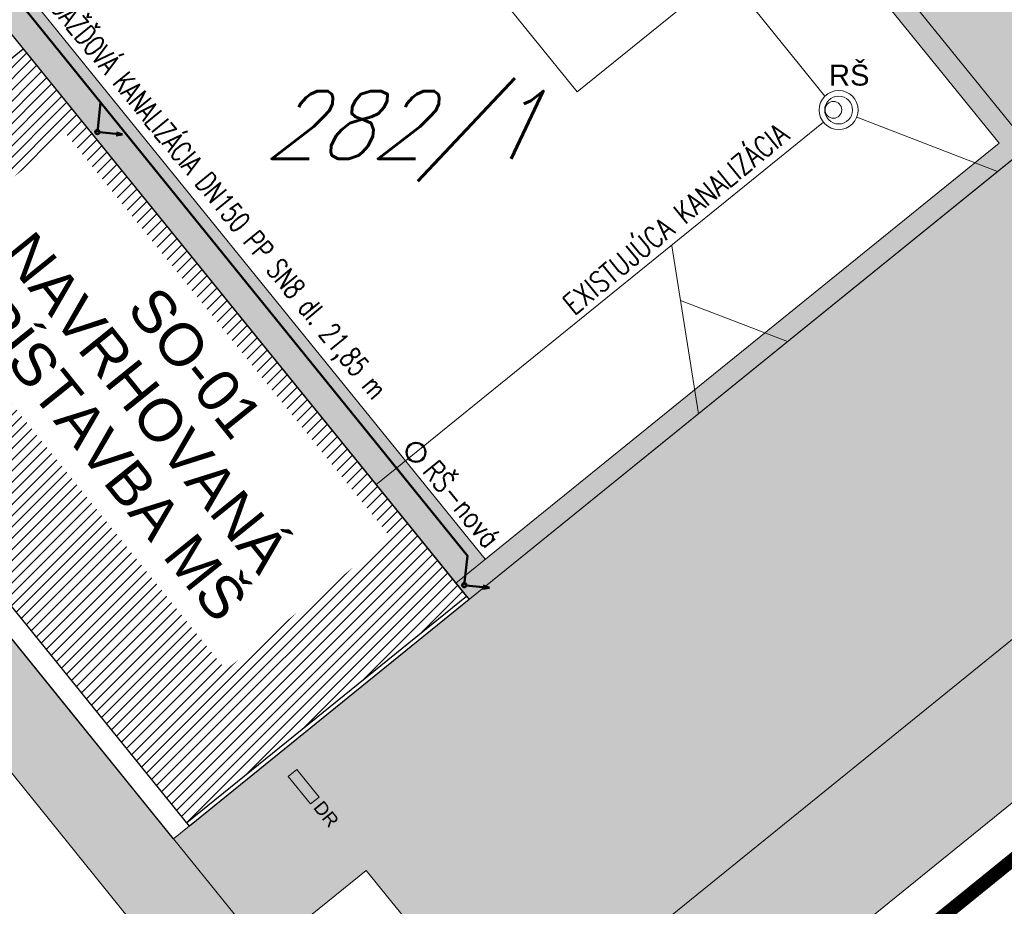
# Model space of a CAD drawing. Header units: millimetres. Extents: x 371321 to 690386, y -299082 to -101508.
# Tile 30 of 38: x 599362 to 622672, y -171884 to -150900. Entities that reach past the tile are written whole.
import ezdxf
from ezdxf.enums import TextEntityAlignment as Align

# ---------------------------------------------------------------- set-up
doc = ezdxf.new("R2010")
doc.units = ezdxf.units.MM
doc.header["$LTSCALE"] = 10
doc.header["$MEASUREMENT"] = 0
doc.linetypes.add('DASHEDX2', pattern=[38.1, 25.4, -12.7])
for name, color, linetype, lineweight in [('A-znacky', 7, 'Continuous', 9), ('A7_Srafy', 8, 'Continuous', 9), ('A_TENKA', 7, 'Continuous', 5), ('DAZDOVA KANALIZACIA', 30, 'ST_KANAL_DEST_PLNA', 50), ('PRIPOJKA SPLASKOVEJ KANALIZACIE', 82, 'Continuous', 30), ('tenka', 7, 'Continuous', 15), ('ZTI-kanal_splaskova', 32, 'Continuous', 50), ('ZTI_KANAL_SPLASK-pripojka', 34, 'ST_KANAL_SPLASK_PLNA', 25), ('ŠRAFY', 8, 'Continuous', 5)]:
    doc.layers.add(name, color=color, linetype=linetype, lineweight=lineweight)
doc.layers.add('A3_Konstrukcie_Hrana', color=7, linetype='Continuous')
doc.layers.add('P-elektro-pripojka', color=7, linetype='661a', lineweight=50, true_color=0xe00000)
doc.styles.add('ARIAL', font='arial.ttf')
doc.styles.get("Standard").update_dxf_attribs({"font": 'simplex.shx', "width": 0.8})
doc.linetypes.add('661a', pattern='A,1.6,-3.3,1.6,-3.3,1.6,-6.4,[118,ltypeshp.shx,S=0.1,R=0,X=0,Y=0],-6.4,1.6,-3.3,1.6,-3.3', length=34)
doc.linetypes.add('ST_KANAL_DEST_PLNA', pattern='A,136,-20,34,[23,st.shx,S=10,R=0,X=0,Y=0],16,[2,st.shx,S=10,R=0,X=0,Y=0],-25', length=231)
doc.linetypes.add('ST_KANAL_SPLASK_PLNA', pattern='A,136,-20,8,[2,st.shx,S=10,R=0,X=0,Y=0],32,[2,st.shx,S=10,R=0,X=0,Y=0],-25', length=221)

# ---------------------------------------------------------------- blocks, each defined once
blk = doc.blocks.new('*U97')
at = {"color": 0, "linetype": 'ByBlock', "lineweight": -2}
for p, q in [((-35.36, -35.36), (-424.26, -424.26)), ((-424.26, -424.26), (-344.71, -291.68)), ((-291.68, -344.71), (-424.26, -424.26))]:
    blk.add_line(p, q, dxfattribs=at)
blk.add_circle((0, 0), 50, dxfattribs=at)

msp = doc.modelspace()

# ---------------------------------------------------------------- hatches: boundary and pattern name
at = {"lineweight": 0}
h = msp.add_hatch(dxfattribs=at)
h.set_pattern_fill('ANSI31', color=256, scale=1500)
h.paths.add_polyline_path([(592825, -156955), (603316, -169910), (609937, -164548), (602851, -155797), (603743, -156899), (599446, -151593), (602851, -155797), (599446, -151593)])
h.paths.add_polyline_path([(600852, -153067), (595579, -157311), (603353, -166972), (608626, -162728)], flags=24)
at = {"layer": 'A7_Srafy'}
h = msp.add_hatch(dxfattribs=at)
h.set_pattern_fill('CROSS', color=256, scale=50, angle=39)
h.set_pattern_definition([(39, (-93664.88, 44154.58), (46.93462, 446.55307), [158.75, -476.25]), (129, (-93553.24, 44142.85), (-446.55307, 46.93462), [158.75, -476.25])])
h.paths.add_polyline_path([(622547, -153822), (609685, -164237), (610000, -164625), (623250, -153896), (618389, -147892), (618000, -148207)], flags=17)
h.paths.add_polyline_path([(610946, -177274), (611764, -178284), (612774, -177466), (612837, -177544), (610447, -179479), (609566, -178391), (610713, -177463), (609706, -176220), (609939, -176031)], flags=16)
h.paths.add_polyline_path([(635037, -148469), (633910, -149381), (637450, -153753), (609939, -176031), (607752, -173330), (606373, -174447), (589212, -153256), (587655, -154511), (608893, -180738), (631372, -162535), (630428, -161369), (639559, -153974), (630938, -143328), (629772, -144272), (632116, -147166), (633243, -146254)])
h = msp.add_hatch(dxfattribs=at)
h.set_pattern_fill('BOX', color=256, scale=20, angle=39)
h.set_pattern_definition([(129, (-93664.9, 44154.6), (-394.79015, -319.69476), []), (129, (-93566.2, 44234.5), (-394.79015, -319.69476), []), (39, (-93664.9, 44154.6), (-319.69476, 394.79015), [-127, 127]), (39, (-93744.8, 44253.3), (-319.69476, 394.79015), [-127, 127]), (39, (-93824.7, 44351.97), (-319.69476, 394.79015), [127, -127]), (39, (-93904.65, 44450.67), (-319.69476, 394.79015), [127, -127]), (129, (-93467.5, 44314.43), (-394.79015, -319.69476), [127, -127]), (129, (-93368.8, 44394.35), (-394.79015, -319.69476), [127, -127])])
h.paths.add_polyline_path([(599277, -149954), (591583, -156184), (592150, -156884), (599144, -151220), (609685, -164237), (610385, -163671)])
at = {"layer": 'ŠRAFY'}
h = msp.add_hatch(dxfattribs=at)
h.set_pattern_fill('DOTS', color=256, scale=150, angle=321)
h.set_pattern_definition([(321, (-93664.88, 44154.58), (242.38586, 110.12942), [0, -238.125])])
h.paths.add_polyline_path([(605177, -172971), (607567, -171035), (610949, -175213), (629095, -160518), (627585, -158653), (635939, -151888), (626846, -140658), (618200, -147659), (623250, -153896), (603006, -170289)])

# ---------------------------------------------------------------- linework, layer by layer
at = {"layer": 'A3_Konstrukcie_Hrana', "lineweight": 30}
for p, q in [((592825, -156955), (599446, -151593)), ((599446, -151593), (610000, -164625)), ((599446, -151593), (609937, -164548)), ((603379, -169987), (592825, -156955)), ((609937, -164548), (603316, -169910)), ((610000, -164625), (603379, -169987))]:
    msp.add_line(p, q, dxfattribs=at)
at = {"layer": 'A3_Konstrukcie_Hrana'}
msp.add_lwpolyline([(603006, -170289), (592150, -156884), (599144, -151220), (610000, -164625)], dxfattribs=at)
at = {"layer": 'A_TENKA', "color": 251, "true_color": 0x666666}
msp.add_line((655706, -144378), (585386, -201318), dxfattribs=at)
at = {"layer": 'A_TENKA'}
for p, q in [((622547, -153822), (618000, -148207)), ((610385, -163671), (599277, -149954)), ((609685, -164237), (622547, -153822)), ((603006, -170289), (623250, -153896)), ((587655, -154511), (608893, -180738)), ((603006, -170289), (592150, -156884)), ((631372, -162535), (608893, -180738))]:
    msp.add_line(p, q, dxfattribs=at)
for points in [[(635939, -151888), (626846, -140658), (618200, -147659), (623250, -153896), (603006, -170289), (605177, -172971), (607567, -171035), (610949, -175213), (629095, -160518), (627585, -158653), (627585, -158653), (627585, -158653), (635939, -151888), (626846, -140658)], [(609685, -164237), (622547, -153822), (618000, -148207)]]:
    msp.add_lwpolyline(points, dxfattribs=at)
at = {"layer": 'P-elektro-pripojka', "linetype": 'Continuous', "lineweight": 0, "elevation": -30, "flags": 128}
msp.add_lwpolyline([(606244, -169462), (605715, -168809), (605920, -168644), (606448, -169297)], close=True, dxfattribs=at)
at = {"layer": 'PRIPOJKA SPLASKOVEJ KANALIZACIE', "color": 34, "linetype": 'ST_KANAL_SPLASK_PLNA', "lineweight": 0, "ltscale": 0.8}
for p, q in [((618390, -153328), (607797, -161905)), ((614798, -156250), (615429, -160229)), ((615004, -157546), (617540, -158519))]:
    msp.add_line(p, q, dxfattribs=at)
at = {"layer": 'PRIPOJKA SPLASKOVEJ KANALIZACIE', "color": 34, "linetype": 'ST_KANAL_SPLASK_PLNA', "lineweight": 0, "ltscale": 0.8, "flags": 128}
for points in [[(616058, -149773), (618425, -152710)], [(619181, -153205), (622514, -154494)]]:
    msp.add_lwpolyline(points, dxfattribs=at)
at = {"layer": 'PRIPOJKA SPLASKOVEJ KANALIZACIE', "color": 34, "linetype": 'ByBlock', "lineweight": 0, "ltscale": 0.8}
for radius in [462, 330]:
    msp.add_circle((618750, -153038), radius, dxfattribs=at)
at = {"layer": 'PRIPOJKA SPLASKOVEJ KANALIZACIE', "color": 34, "linetype": 'ST_KANAL_SPLASK_PLNA', "lineweight": 0, "ltscale": 0.8}
msp.add_circle((618626, -153033), 198, dxfattribs=at)
at = {"layer": 'tenka', "linetype": 'DASHEDX2', "ltscale": 10, "const_width": 300}
msp.add_lwpolyline([(563607, -174080), (585408, -201107), (655567, -144297), (658706, -125358), (618855, -129562)], close=True, dxfattribs=at)
at = {"layer": 'ZTI-kanal_splaskova', "lineweight": 50}
msp.add_circle((608744, -161139), 225, dxfattribs=at)
msp.add_circle((608744, -161139), 225, dxfattribs=at)
at = {"layer": 'ZTI_KANAL_SPLASK-pripojka', "linetype": 'ByBlock', "lineweight": 0, "ltscale": 5}
msp.add_lwpolyline([(609414, -148720), (613300, -145573), (616447, -149459), (612561, -152605)], close=True, dxfattribs=at)

# ---------------------------------------------------------------- block references
at = {"layer": 'DAZDOVA KANALIZACIA', "rotation": 128.9999999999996}
msp.add_blockref('*U97', (609886, -164283), dxfattribs=at)

# ---------------------------------------------------------------- texts
at = {"layer": 'A_TENKA', "color": 251, "true_color": 0x666666, "oblique": 25.5, "width": 0.918}
msp.add_text('282/1', height=1600, dxfattribs=at).set_placement((605141, -154190))
at = {"layer": 'P-elektro-pripojka', "linetype": 'Continuous', "style": 'ARIAL'}
msp.add_text('DR', height=315, rotation=309, dxfattribs=at).set_placement((606298, -169552, -30))
at = {"layer": 'PRIPOJKA SPLASKOVEJ KANALIZACIE', "color": 34, "linetype": 'ST_KANAL_SPLASK_PLNA', "lineweight": 0, "ltscale": 0.8, "width": 0.8}
msp.add_text('EXISTUJÚCA KANALIZÁCIA', height=500, rotation=39.4487, dxfattribs=at).set_placement((614839, -155548), align=Align.MIDDLE)
at = {"layer": 'ZTI-kanal_splaskova', "lineweight": 50, "width": 0.8}
msp.add_text('RŠ-nová', height=500, rotation=309.4487, dxfattribs=at).set_placement((609885, -162317), align=Align.MIDDLE)
at = {"layer": 'ZTI_KANAL_SPLASK-pripojka', "ltscale": 10, "style": 'ARIAL'}
msp.add_text('RŠ', height=494.9, dxfattribs=at).set_placement((618521, -152460))

# ---------------------------------------------------------------- next in the draw order: texts
at = {"layer": 'A-znacky', "insert": (603914, -158700), "char_height": 1000, "width": 11233.47, "attachment_point": 2, "rotation": 308.8261, "style": 'ARIAL', "bg_fill": 2}
msp.add_mtext('\\pxsm0.9,qc;SO-01\\PNAVRHOVANÁ\\PPRÍSTAVBA MŠ', dxfattribs=at)

# ---------------------------------------------------------------- next in the draw order: linework, layer by layer
at = {"layer": 'DAZDOVA KANALIZACIA', "flags": 128}
msp.add_lwpolyline([(600480, -147265), (598773, -148648), (598669, -149642), (609960, -163586), (609886, -164283)], dxfattribs=at)
at = {"layer": 'DAZDOVA KANALIZACIA'}
msp.add_lwpolyline([(601202, -153558), (601275, -152861)], dxfattribs=at)

# ---------------------------------------------------------------- next in the draw order: block references
at = {"layer": 'DAZDOVA KANALIZACIA', "rotation": 128.9999999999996}
msp.add_blockref('*U97', (601202, -153558), dxfattribs=at)

# ---------------------------------------------------------------- next in the draw order: texts
at = {"layer": 'DAZDOVA KANALIZACIA', "width": 0.7}
msp.add_text('DAŽĎOVÁ KANALIZÁCIA DN150 PP SN8 dl. 21,85 m', height=500, rotation=309.4487, dxfattribs=at).set_placement((604093, -155110), align=Align.MIDDLE)

doc.saveas('drawing.dxf')
